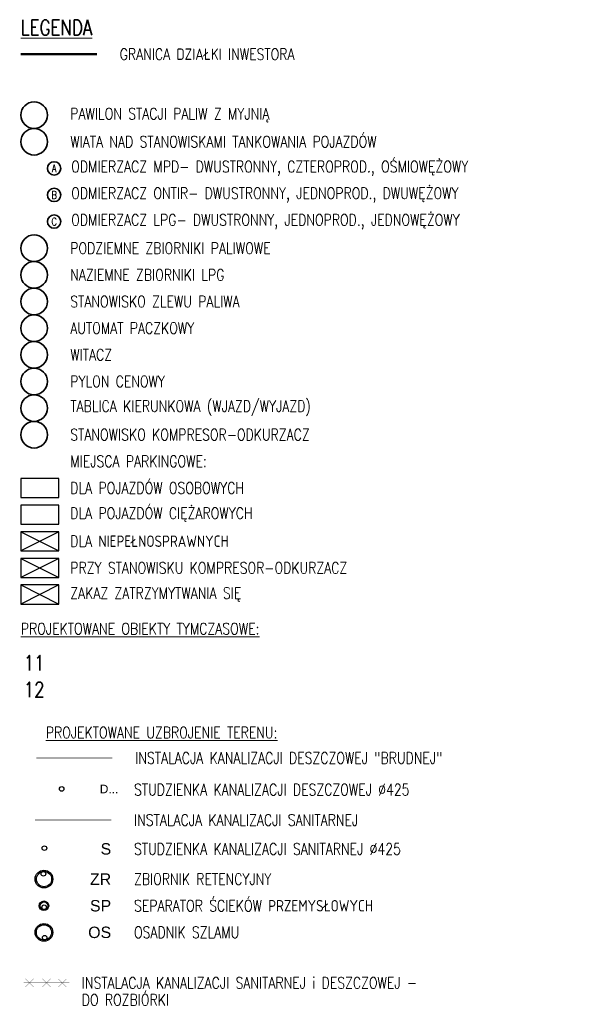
# Model space of a CAD drawing. Header units: feet. Extents: x 7588777 to 15179262, y 5780086 to 11560165.
# Tile 32 of 32: x 14139193 to 14139266, y 11498714 to 11498843. Entities that reach past the tile are written whole.
import ezdxf

# ---------------------------------------------------------------- set-up
doc = ezdxf.new("R2010")
doc.units = ezdxf.units.FT
doc.header["$MEASUREMENT"] = 0
doc.linetypes.add('DASHED2', pattern=[0.375, 0.25, -0.125])
doc.layers.add('_granica', color=7, linetype='CONTINUOUS')
for name, color, linetype, lineweight in [('_IS - ks - instalacja', 52, 'CONTINUOUS', 30), ('_opis', 7, 'CONTINUOUS', 20), ('_opis znaczniki', 7, 'CONTINUOUS', 35), ('_por', 8, 'CONTINUOUS', 25), ('_Selinar_ZZSanitarna', 42, 'CONTINUOUS', 25), ('ZZDeszczowa', 92, 'CONTINUOUS', 30)]:
    doc.layers.add(name, color=color, linetype=linetype, lineweight=lineweight)
doc.styles.add('GENERATED_STYLE_1', font='arial.ttf', dxfattribs={"width": 0.999153})
doc.styles.add('ROMANS', font='romans.shx', dxfattribs={"width": 0.8})

msp = doc.modelspace()

# ---------------------------------------------------------------- linework, layer by layer
at = {"layer": '_granica', "linetype": 'DASHED2', "ltscale": 10, "const_width": 0.3}
msp.add_lwpolyline([(14139193.4484, 11498838.4272), (14139203.4484, 11498838.4272)], dxfattribs=at)
at = {"layer": '_IS - ks - instalacja', "color": 1, "const_width": 0.03, "elevation": -5}
for points in [[(14139194.048, 11498715.8569), (14139195.1221, 11498716.931)], [(14139195.1221, 11498715.8569), (14139194.048, 11498716.931)], [(14139196.3023, 11498715.8569), (14139197.3765, 11498716.931)], [(14139197.3765, 11498715.8569), (14139196.3023, 11498716.931)], [(14139198.3667, 11498715.8569), (14139199.4408, 11498716.931)], [(14139199.4408, 11498715.8569), (14139198.3667, 11498716.931)]]:
    msp.add_lwpolyline(points, dxfattribs=at)
at = {"layer": '_IS - ks - instalacja', "color": 32, "const_width": 0.03, "elevation": -5}
msp.add_lwpolyline([(14139193.8394, 11498716.3939), (14139199.8394, 11498716.3939)], dxfattribs=at)
at = {"layer": '_opis znaczniki'}
for centre, radius in [((14139195.1984, 11498830.4272), 1.75), ((14139195.1984, 11498826.9272), 1.75), ((14139197.8234, 11498823.4273), 0.875), ((14139197.8234, 11498819.9273), 0.875), ((14139197.8234, 11498816.4273), 0.875), ((14139195.1984, 11498812.9272), 1.75), ((14139195.1984, 11498809.4272), 1.75), ((14139195.1984, 11498805.9272), 1.75), ((14139195.1984, 11498802.4272), 1.75), ((14139195.1984, 11498798.9272), 1.75), ((14139195.1984, 11498795.4272), 1.75), ((14139195.1984, 11498791.9272), 1.75), ((14139195.1984, 11498788.4272), 1.75)]:
    msp.add_circle(centre, radius, dxfattribs=at)
at = {"layer": '_por'}
msp.add_lwpolyline([(14139193.4484, 11498780.1772), (14139198.4484, 11498780.1772), (14139198.4484, 11498782.6772), (14139193.4484, 11498782.6772)], close=True, dxfattribs=at)
at = {"layer": '_por', "color": 30}
msp.add_lwpolyline([(14139193.4484, 11498776.6772), (14139198.4484, 11498776.6772), (14139198.4484, 11498779.1772), (14139193.4484, 11498779.1772)], close=True, dxfattribs=at)
at = {"layer": '_por', "color": 143}
msp.add_lwpolyline([(14139193.4484, 11498773.1772), (14139198.4484, 11498773.1772), (14139198.4484, 11498775.6772), (14139193.4484, 11498775.6772)], close=True, dxfattribs=at)
for points in [[(14139193.4484, 11498775.6772), (14139198.4484, 11498773.1772)], [(14139198.4484, 11498775.6772), (14139193.4484, 11498773.1772)]]:
    msp.add_lwpolyline(points, dxfattribs=at)
at = {"layer": '_por', "color": 85}
msp.add_lwpolyline([(14139193.4484, 11498769.6772), (14139198.4484, 11498769.6772), (14139198.4484, 11498772.1772), (14139193.4484, 11498772.1772)], close=True, dxfattribs=at)
for points in [[(14139193.4484, 11498772.1772), (14139198.4484, 11498769.6772)], [(14139198.4484, 11498772.1772), (14139193.4484, 11498769.6772)]]:
    msp.add_lwpolyline(points, dxfattribs=at)
at = {"layer": '_por', "color": 1}
msp.add_lwpolyline([(14139193.4484, 11498766.1772), (14139198.4484, 11498766.1772), (14139198.4484, 11498768.6772), (14139193.4484, 11498768.6772)], close=True, dxfattribs=at)
for points in [[(14139193.4484, 11498768.6772), (14139198.4484, 11498766.1772)], [(14139198.4484, 11498768.6772), (14139193.4484, 11498766.1772)]]:
    msp.add_lwpolyline(points, dxfattribs=at)
at = {"layer": '_Selinar_ZZSanitarna', "const_width": 0.09}
for points in [[(14139195.3305, 11498737.7837), (14139205.3305, 11498737.7837)], [(14139196.5474, 11498726.0312), (14139196.5474, 11498726.0312)], [(14139196.3908, 11498724.0224), (14139196.3908, 11498724.0225)]]:
    msp.add_lwpolyline(points, dxfattribs=at)
at = {"layer": '_Selinar_ZZSanitarna', "lineweight": 30}
msp.add_circle((14139196.5473, 11498734.085), 0.3, dxfattribs=at)
at = {"layer": '_Selinar_ZZSanitarna'}
for centre, radius in [((14139196.4905, 11498730.0273), 1.16), ((14139196.5019, 11498730.0287), 1), ((14139196.4175, 11498730.7236), 0.3), ((14139196.4855, 11498726.5273), 0.625), ((14139196.4855, 11498726.5273), 0.5), ((14139196.5135, 11498726.3292), 0.3), ((14139196.4905, 11498723.0273), 1.16), ((14139196.4905, 11498723.0273), 1), ((14139196.5802, 11498722.333), 0.3)]:
    msp.add_circle(centre, radius, dxfattribs=at)
at = {"layer": 'ZZDeszczowa', "const_width": 0.09}
msp.add_lwpolyline([(14139195.4877, 11498745.9403), (14139205.4877, 11498745.9403)], dxfattribs=at)
at = {"layer": 'ZZDeszczowa'}
msp.add_circle((14139198.8191, 11498741.8772), 0.3, dxfattribs=at)

# ---------------------------------------------------------------- texts
at = {"layer": '_opis', "attachment_point": 4, "style": 'ROMANS'}
for s, insert, char_height, width in [('\\pt2;{\\LLEGENDA}', (14139193.4484, 11498841.9272), 2, 51.579889), ('{\\C7;ODMIERZACZ MPD- DWUSTRONNY, CZTEROPROD., OŚMIOWĘŻOWY}', (14139200.0735, 11498823.4273), 1.5, 90.257039), ('{\\C7;ODMIERZACZ ONTIR- DWUSTRONNY, JEDNOPROD., DWUWĘŻOWY}', (14139200.0735, 11498819.9273), 1.5, 90.257039), ('{\\C7;ODMIERZACZ LPG- DWUSTRONNY, JEDNOPROD., JEDNOWĘŻOWY}', (14139200.0735, 11498816.4273), 1.5, 90.257039), ('AUTOMAT PACZKOWY', (14139199.9484, 11498802.4273), 1.5, 73.545596), ('WITACZ', (14139199.9484, 11498798.9273), 1.5, 73.545596), ('PYLON CENOWY', (14139199.9484, 11498795.4273), 1.5, 73.545596), ('TABLICA KIERUNKOWA (WJAZD/WYJAZD)', (14139199.9484, 11498791.9273), 1.5, 73.545596), ('STANOWISKO KOMPRESOR-ODKURZACZ', (14139199.9484, 11498788.4273), 1.5, 73.545596), ('{\\LPROJEKTOWANE UZBROJENIE TERENU:}', (14139196.7312, 11498749.2857, 25), 1.5, 90.257039), ('INSTALACJA KANALIZACJI DESZCZOWEJ "BRUDNEJ"', (14139208.4877, 11498745.9404), 1.5, 90.257039), ('STUDZIENKA KANALIZACJI DESZCZOWEJ %%C425', (14139208.3305, 11498741.7824), 1.5, 90.257039), ('INSTALACJA KANALIZACJI SANITARNEJ', (14139208.3305, 11498737.7837), 1.5, 90.257039), ('STUDZIENKA KANALIZACJI SANITARNEJ %%C425', (14139208.3305, 11498733.9878), 1.5, 90.257039), ('ZBIORNIK RETENCYJNY', (14139208.3305, 11498730.0274), 1.5, 90.257039), ('SEPARATOR ŚCIEKÓW PRZEMYSŁOWYCH', (14139208.3305, 11498726.5274), 1.5, 90.257039), ('OSADNIK SZLAMU', (14139208.3305, 11498723.0274), 1.5, 90.257039), ('INSTALACJA KANALIZACJI SANITARNEJ i DESZCZOWEJ -', (14139201.4576, 11498716.3939, -5), 1.5, 90.257039), ('DO ROZBIÓRKI', (14139201.4576, 11498714.1558, -5), 1.5, 55.885035)]:
    msp.add_mtext(s, dxfattribs=dict(at, insert=insert, char_height=char_height, width=width))
at = {"layer": '_opis', "color": 7, "char_height": 1.5, "attachment_point": 4, "style": 'ROMANS'}
for s, insert, width in [('GRANICA DZIAŁKI INWESTORA', (14139206.4484, 11498838.4273), 44.549558), ('PAWILON STACJI PALIW Z MYJNIĄ', (14139199.9484, 11498830.4273), 44.549558), ('WIATA NAD STANOWISKAMI TANKOWANIA POJAZDÓW', (14139199.9484, 11498826.9273), 56.976296), ('PODZIEMNE ZBIORNIKI PALIWOWE', (14139199.9484, 11498812.9273), 73.545596), ('NAZIEMNE ZBIORNIKI LPG', (14139199.9484, 11498809.4273), 73.545596), ('STANOWISKO ZLEWU PALIWA ', (14139199.9484, 11498805.9273), 73.545596)]:
    msp.add_mtext(s, dxfattribs=dict(at, insert=insert, width=width))
at = {"layer": '_opis', "color": 6, "char_height": 1.5, "width": 73.545596, "attachment_point": 4, "style": 'ROMANS'}
for s, insert in [('{\\C256;MIEJSCA PARKINGOWE:}', (14139199.9484, 11498784.9273)), ('{\\C256;DLA POJAZDÓW OSOBOWYCH}', (14139199.9484, 11498781.4273)), ('{\\C256;DLA POJAZDÓW CIĘŻAROWYCH}', (14139199.9484, 11498777.9273)), ('{\\C256;DLA NIEPEŁNOSPRAWNYCH}', (14139199.9484, 11498774.4273)), ('{\\C256;PRZY STANOWISKU KOMPRESOR-ODKURZACZ}', (14139199.9484, 11498770.9273)), ('{\\C256;ZAKAZ ZATRZYMYTWANIA SIĘ}', (14139199.9484, 11498767.4273)), ('{\\L\\C256;PROJEKTOWANE OBIEKTY TYMCZASOWE:}', (14139193.4484, 11498762.9273))]:
    msp.add_mtext(s, dxfattribs=dict(at, insert=insert))
at = {"layer": '_opis znaczniki', "char_height": 1, "width": 14.221026, "attachment_point": 5, "style": 'ROMANS'}
for s, insert in [('A', (14139197.8234, 11498823.4273)), ('B', (14139197.8234, 11498819.9273)), ('C', (14139197.8234, 11498816.4273))]:
    msp.add_mtext(s, dxfattribs=dict(at, insert=insert))
at = {"layer": '_opis znaczniki', "color": 5, "char_height": 2, "width": 28.442053, "attachment_point": 5, "style": 'ROMANS'}
for s, insert in [('11', (14139195.1984, 11498758.4273)), ('12', (14139195.1984, 11498754.9273))]:
    msp.add_mtext(s, dxfattribs=dict(at, insert=insert))
at = {"layer": '_Selinar_ZZSanitarna', "char_height": 1.5, "attachment_point": 6, "rotation": 0.2222, "style": 'GENERATED_STYLE_1'}
for s, insert in [('S', (14139205.3286, 11498733.9926)), ('ZR', (14139205.3286, 11498730.0273)), ('SP', (14139205.3286, 11498726.5273)), ('OS', (14139205.3286, 11498723.0273))]:
    msp.add_mtext_dynamic_manual_height_columns(s, width=28.442053, gutter_width=12.5, heights=[0], dxfattribs=dict(at, insert=insert))
at = {"layer": 'ZZDeszczowa', "insert": (14139206.2691, 11498741.8772), "char_height": 1.125, "attachment_point": 6, "rotation": 0.2222, "style": 'GENERATED_STYLE_1'}
msp.add_mtext_dynamic_manual_height_columns('D...', width=28.442053, gutter_width=12.5, heights=[0], dxfattribs=at)

doc.saveas('drawing.dxf')
